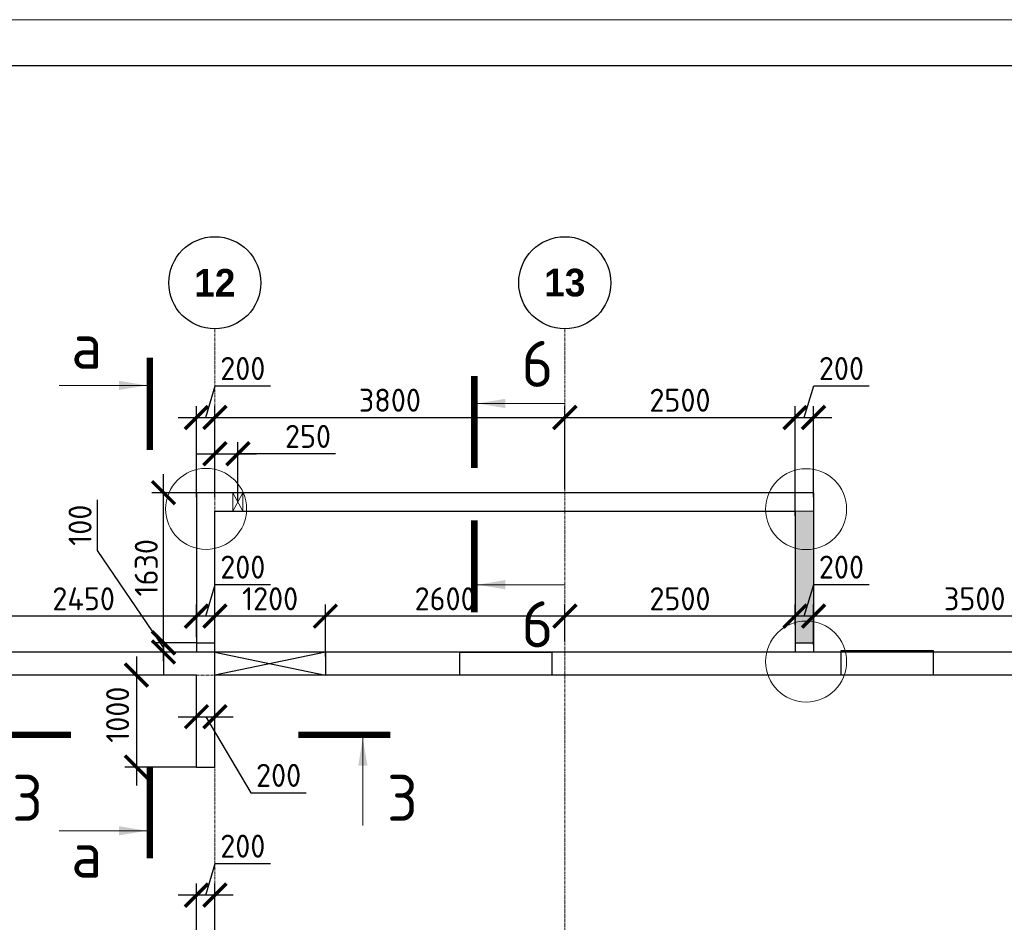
# Model space of a CAD drawing. Header units: millimetres. Extents: x 349531 to 1063351, y -131924 to 96186.
# Tile 54 of 230: x 476791 to 487483, y -27576 to -17777. Entities that reach past the tile are written whole.
import ezdxf

# ---------------------------------------------------------------- set-up
doc = ezdxf.new("R2010")
doc.units = ezdxf.units.MM
doc.linetypes.add('______5', pattern=[1100, 800, -100, 100, -100])
doc.linetypes.add('осевая', pattern=[50.8, 31.75, -6.35, 6.35, -6.35])
for name, color, linetype, lineweight in [('Конструкции 0.5', 5, 'Continuous', 50), ('Надписи', 200, 'Continuous', 18), ('Оси', 40, '______5', 18), ('размер', 1, 'Continuous', 25), ('РАЗМЕРЫ', 1, 'Continuous', 9), ('СТЕНЫ', 3, 'Continuous', 30), ('ТОНКИЕ', 7, 'Continuous', 9), ('Узлы', 7, 'Continuous', 0)]:
    doc.layers.add(name, color=color, linetype=linetype, lineweight=lineweight)
doc.layers.add('ТОЛСТЫЕ_ОСНОВНЫЕ', color=6, linetype='Continuous')
doc.layers.add('ФВ-2', color=7, linetype='Continuous')
doc.styles.add('Century Gothic', font='GOTHIC.TTF')
doc.styles.add('GOST-2.304_Type-B', font='GOST_Common.ttf')
doc.dimstyles.new('СПДС', dxfattribs={"dimscale": 100, "dimtxt": 2.5, "dimasz": 2.5, "dimexe": 1.25, "dimexo": 0, "dimtad": 1, "dimdec": 0, "dimtxsty": 'GOST-2.304_Type-B', "dimblk": 'ARCHTICK', "dimcen": 2.5, "dimdle": 2, "dimadec": 0, "dimazin": 2, "dimtfac": 0.75, "dimtdec": 0, "dimtmove": 1, "dimatfit": 3, "dimfxl": 1, "dimtolj": 1, "dimarcsym": 1})

# ---------------------------------------------------------------- blocks, each defined once
blk = doc.blocks.new('NSY101')
at = {"color": 0, "linetype": 'ByBlock', "lineweight": -2}
blk.add_circle((0, 0), 50, dxfattribs=at)
blk = doc.blocks.new('СЛОЖНЫЙ_ОБЪЕКТ_19')
at = {"layer": 'Оси', "color": 16, "linetype": 'Continuous', "lineweight": 25, "transparency": 33554687, "xscale": 9.999999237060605, "yscale": 9.999999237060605, "zscale": 9.999999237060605}
blk.add_blockref('NSY101', (41513, -989), dxfattribs=at)
at = {"layer": 'Оси', "color": 16, "linetype": 'Continuous', "lineweight": 25, "transparency": 33554687, "insert": (41513, -989), "char_height": 300, "width": 620, "attachment_point": 5, "style": 'Century Gothic'}
blk.add_mtext('\\A1;{\\fCentury Gothic|i0|b1;\\H300.000000;\\W1.000000;\\C16;12}\\P', dxfattribs=at)
blk = doc.blocks.new('СЛОЖНЫЙ_ОБЪЕКТ_20')
at = {"layer": 'Оси', "color": 16, "linetype": 'Continuous', "lineweight": 25, "transparency": 33554687, "xscale": 9.999999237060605, "yscale": 9.999999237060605, "zscale": 9.999999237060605}
blk.add_blockref('NSY101', (45313, -989), dxfattribs=at)
at = {"layer": 'Оси', "color": 16, "linetype": 'Continuous', "lineweight": 25, "transparency": 33554687, "insert": (45313, -989), "char_height": 300, "width": 620, "attachment_point": 5, "style": 'Century Gothic'}
blk.add_mtext('\\A1;{\\fCentury Gothic|i0|b1;\\H300.000000;\\W1.000000;\\C16;13}\\P', dxfattribs=at)
blk = doc.blocks.new('оси2')
at = {"layer": 'Оси', "color": 16, "linetype": 'осевая', "lineweight": 0, "transparency": 33554687}
for p, q in [((1020445.5, 5465.4), (1020445.5, -20739.3)), ((1024245.5, 5465.4), (1024245.5, -20739.3)), ((979200, 1707.1), (1032582.1, 1707.1))]:
    blk.add_line(p, q, dxfattribs=at)
at = {"layer": 'Оси', "color": 16, "linetype": 'Continuous', "lineweight": 25, "transparency": 33554687}
for name in ['СЛОЖНЫЙ_ОБЪЕКТ_19', 'СЛОЖНЫЙ_ОБЪЕКТ_20']:
    blk.add_blockref(name, (978932, 6954.9), dxfattribs=at)
blk = doc.blocks.new('_ArchTick')
at = {"color": 0, "linetype": 'ByBlock', "const_width": 0.15}
blk.add_lwpolyline([(-0.5, -0.5), (0.5, 0.5)], dxfattribs=at)
blk = doc.blocks.new('*D926')
at = {"layer": 'DEFPOINTS', "color": 0, "transparency": 16777216}
for p in [(478711, -27281), (478711, -27892), (478911, -27892)]:
    blk.add_point(p, dxfattribs=at)
at = {"layer": 'РАЗМЕРЫ', "color": 0, "lineweight": -2, "transparency": 16777216}
for p, q in [((478811, -27281), (478914, -26937)), ((478914, -26937), (479514, -26937)), ((478711, -27892), (478711, -27156)), ((478911, -27892), (478911, -27156)), ((479111, -27281), (478511, -27281))]:
    blk.add_line(p, q, dxfattribs=at)
at = {"layer": 'РАЗМЕРЫ', "color": 0, "lineweight": -2, "transparency": 16777216, "xscale": 250, "yscale": 250, "zscale": 250, "rotation": 180}
blk.add_blockref('_ArchTick', (478711, -27281), dxfattribs=at)
at = {"layer": 'РАЗМЕРЫ', "color": 0, "lineweight": -2, "transparency": 16777216, "xscale": 250, "yscale": 250, "zscale": 250}
blk.add_blockref('_ArchTick', (478911, -27281), dxfattribs=at)
at = {"layer": 'РАЗМЕРЫ', "color": 0, "transparency": 16777216, "insert": (479214, -26749), "char_height": 250, "attachment_point": 5, "style": 'GOST-2.304_Type-B'}
blk.add_mtext('\\A1;200', dxfattribs=at)
blk = doc.blocks.new('*D973')
at = {"layer": 'DEFPOINTS', "color": 0, "transparency": 16777216}
for p in [(485411, -24252), (485411, -24565, -560), (488911, -24565)]:
    blk.add_point(p, dxfattribs=at)
at = {"layer": 'РАЗМЕРЫ', "color": 0, "lineweight": -2, "transparency": 16777216}
for p, q in [((485411, -24565), (485411, -24127)), ((488911, -24565), (488911, -24127)), ((489111, -24252), (485211, -24252))]:
    blk.add_line(p, q, dxfattribs=at)
at = {"layer": 'РАЗМЕРЫ', "color": 0, "lineweight": -2, "transparency": 16777216, "xscale": 250, "yscale": 250, "zscale": 250, "rotation": 180}
blk.add_blockref('_ArchTick', (485411, -24252), dxfattribs=at)
at = {"layer": 'РАЗМЕРЫ', "color": 0, "lineweight": -2, "transparency": 16777216, "xscale": 250, "yscale": 250, "zscale": 250}
blk.add_blockref('_ArchTick', (488911, -24252), dxfattribs=at)
at = {"layer": 'РАЗМЕРЫ', "color": 0, "transparency": 16777216, "insert": (487161, -24064), "char_height": 250, "attachment_point": 5, "style": 'GOST-2.304_Type-B'}
blk.add_mtext('\\A1;3500', dxfattribs=at)
blk = doc.blocks.new('*D974')
at = {"layer": 'DEFPOINTS', "color": 0, "transparency": 16777216}
for p in [(485211, -24252), (485211, -24346, -560), (485411, -24346)]:
    blk.add_point(p, dxfattribs=at)
at = {"layer": 'РАЗМЕРЫ', "color": 0, "lineweight": -2, "transparency": 16777216}
for p, q in [((485311, -24252), (485414, -23908)), ((485414, -23908), (486014, -23908)), ((485211, -24346), (485211, -24127)), ((485411, -24346), (485411, -24127)), ((485611, -24252), (485011, -24252))]:
    blk.add_line(p, q, dxfattribs=at)
at = {"layer": 'РАЗМЕРЫ', "color": 0, "lineweight": -2, "transparency": 16777216, "xscale": 250, "yscale": 250, "zscale": 250, "rotation": 180}
blk.add_blockref('_ArchTick', (485211, -24252), dxfattribs=at)
at = {"layer": 'РАЗМЕРЫ', "color": 0, "lineweight": -2, "transparency": 16777216, "xscale": 250, "yscale": 250, "zscale": 250}
blk.add_blockref('_ArchTick', (485411, -24252), dxfattribs=at)
at = {"layer": 'РАЗМЕРЫ', "color": 0, "transparency": 16777216, "insert": (485714, -23720), "char_height": 250, "attachment_point": 5, "style": 'GOST-2.304_Type-B'}
blk.add_mtext('\\A1;200', dxfattribs=at)
blk = doc.blocks.new('*D975')
at = {"layer": 'DEFPOINTS', "color": 0, "transparency": 16777216}
for p in [(482711, -24252), (482711, -24346), (485211, -24346)]:
    blk.add_point(p, dxfattribs=at)
at = {"layer": 'РАЗМЕРЫ', "color": 0, "lineweight": -2, "transparency": 16777216}
for p, q in [((482711, -24346), (482711, -24127)), ((485211, -24346), (485211, -24127)), ((485411, -24252), (482511, -24252))]:
    blk.add_line(p, q, dxfattribs=at)
at = {"layer": 'РАЗМЕРЫ', "color": 0, "lineweight": -2, "transparency": 16777216, "xscale": 250, "yscale": 250, "zscale": 250, "rotation": 180}
blk.add_blockref('_ArchTick', (482711, -24252), dxfattribs=at)
at = {"layer": 'РАЗМЕРЫ', "color": 0, "lineweight": -2, "transparency": 16777216, "xscale": 250, "yscale": 250, "zscale": 250}
blk.add_blockref('_ArchTick', (485211, -24252), dxfattribs=at)
at = {"layer": 'РАЗМЕРЫ', "color": 0, "transparency": 16777216, "insert": (483961, -24064), "char_height": 250, "attachment_point": 5, "style": 'GOST-2.304_Type-B'}
blk.add_mtext('\\A1;2500', dxfattribs=at)
blk = doc.blocks.new('*D976')
at = {"layer": 'DEFPOINTS', "color": 0, "transparency": 16777216}
for p in [(480111, -24252), (482711, -24526), (480111, -24692, -200)]:
    blk.add_point(p, dxfattribs=at)
at = {"layer": 'РАЗМЕРЫ', "color": 0, "lineweight": -2, "transparency": 16777216}
for p, q in [((480111, -24692), (480111, -24127)), ((482711, -24526), (482711, -24127)), ((482911, -24252), (479911, -24252))]:
    blk.add_line(p, q, dxfattribs=at)
at = {"layer": 'РАЗМЕРЫ', "color": 0, "lineweight": -2, "transparency": 16777216, "xscale": 250, "yscale": 250, "zscale": 250, "rotation": 180}
blk.add_blockref('_ArchTick', (480111, -24252), dxfattribs=at)
at = {"layer": 'РАЗМЕРЫ', "color": 0, "lineweight": -2, "transparency": 16777216, "xscale": 250, "yscale": 250, "zscale": 250}
blk.add_blockref('_ArchTick', (482711, -24252), dxfattribs=at)
at = {"layer": 'РАЗМЕРЫ', "color": 0, "transparency": 16777216, "insert": (481411, -24064), "char_height": 250, "attachment_point": 5, "style": 'GOST-2.304_Type-B'}
blk.add_mtext('\\A1;2600', dxfattribs=at)
blk = doc.blocks.new('*D977')
at = {"layer": 'DEFPOINTS', "color": 0, "transparency": 16777216}
for p in [(478711, -24252), (478711, -24252), (478911, -24424)]:
    blk.add_point(p, dxfattribs=at)
at = {"layer": 'РАЗМЕРЫ', "color": 0, "lineweight": -2, "transparency": 16777216}
for p, q in [((478811, -24252), (478914, -23908)), ((478914, -23908), (479514, -23908)), ((478711, -24252), (478711, -24127)), ((478911, -24424), (478911, -24127)), ((479111, -24252), (478511, -24252))]:
    blk.add_line(p, q, dxfattribs=at)
at = {"layer": 'РАЗМЕРЫ', "color": 0, "lineweight": -2, "transparency": 16777216, "xscale": 250, "yscale": 250, "zscale": 250, "rotation": 180}
blk.add_blockref('_ArchTick', (478711, -24252), dxfattribs=at)
at = {"layer": 'РАЗМЕРЫ', "color": 0, "lineweight": -2, "transparency": 16777216, "xscale": 250, "yscale": 250, "zscale": 250}
blk.add_blockref('_ArchTick', (478911, -24252), dxfattribs=at)
at = {"layer": 'РАЗМЕРЫ', "color": 0, "transparency": 16777216, "insert": (479214, -23720), "char_height": 250, "attachment_point": 5, "style": 'GOST-2.304_Type-B'}
blk.add_mtext('\\A1;200', dxfattribs=at)
blk = doc.blocks.new('*D978')
at = {"layer": 'DEFPOINTS', "color": 0, "transparency": 16777216}
for p in [(476261, -24252), (478711, -24481, -560), (476261, -24692)]:
    blk.add_point(p, dxfattribs=at)
at = {"layer": 'РАЗМЕРЫ', "color": 0, "lineweight": -2, "transparency": 16777216}
for p, q in [((476261, -24692), (476261, -24127)), ((478711, -24481), (478711, -24127)), ((478911, -24252), (476061, -24252))]:
    blk.add_line(p, q, dxfattribs=at)
at = {"layer": 'РАЗМЕРЫ', "color": 0, "lineweight": -2, "transparency": 16777216, "xscale": 250, "yscale": 250, "zscale": 250, "rotation": 180}
blk.add_blockref('_ArchTick', (476261, -24252), dxfattribs=at)
at = {"layer": 'РАЗМЕРЫ', "color": 0, "lineweight": -2, "transparency": 16777216, "xscale": 250, "yscale": 250, "zscale": 250}
blk.add_blockref('_ArchTick', (478711, -24252), dxfattribs=at)
at = {"layer": 'РАЗМЕРЫ', "color": 0, "transparency": 16777216, "insert": (477486, -24064), "char_height": 250, "attachment_point": 5, "style": 'GOST-2.304_Type-B'}
blk.add_mtext('\\A1;2450', dxfattribs=at)
blk = doc.blocks.new('*D1005')
at = {"layer": 'DEFPOINTS', "color": 0, "transparency": 16777216}
for p in [(478911, -25344), (478711, -25892, -200), (478911, -25892, -200)]:
    blk.add_point(p, dxfattribs=at)
at = {"layer": 'РАЗМЕРЫ', "color": 0, "lineweight": -2, "transparency": 16777216}
for p, q in [((478711, -25892), (478711, -25219)), ((478911, -25892), (478911, -25219)), ((478511, -25344), (479111, -25344)), ((478811, -25344), (479303, -26169)), ((479303, -26169), (479903, -26169))]:
    blk.add_line(p, q, dxfattribs=at)
at = {"layer": 'РАЗМЕРЫ', "color": 0, "lineweight": -2, "transparency": 16777216, "xscale": 250, "yscale": 250, "zscale": 250, "rotation": 180}
blk.add_blockref('_ArchTick', (478711, -25344), dxfattribs=at)
at = {"layer": 'РАЗМЕРЫ', "color": 0, "lineweight": -2, "transparency": 16777216, "xscale": 250, "yscale": 250, "zscale": 250}
blk.add_blockref('_ArchTick', (478911, -25344), dxfattribs=at)
at = {"layer": 'РАЗМЕРЫ', "color": 0, "transparency": 16777216, "insert": (479603, -25981), "char_height": 250, "attachment_point": 5, "style": 'GOST-2.304_Type-B'}
blk.add_mtext('\\A1;200', dxfattribs=at)
blk = doc.blocks.new('*D1032')
at = {"layer": 'DEFPOINTS', "color": 0, "transparency": 16777216}
for p in [(478711, -24542, -200), (478353, -24642), (478711, -24642, -200)]:
    blk.add_point(p, dxfattribs=at)
at = {"layer": 'РАЗМЕРЫ', "color": 0, "lineweight": -2, "transparency": 16777216}
for p, q in [((477635, -23540), (477635, -22990)), ((478353, -24592), (477635, -23540)), ((478353, -24542), (478353, -24292)), ((478711, -24542), (478228, -24542)), ((478353, -24542), (478353, -24642)), ((478353, -24542), (478353, -24642)), ((478711, -24642), (478228, -24642)), ((478353, -24642), (478353, -24892))]:
    blk.add_line(p, q, dxfattribs=at)
at = {"layer": 'РАЗМЕРЫ', "color": 0, "lineweight": -2, "transparency": 16777216, "xscale": 250, "yscale": 250, "zscale": 250}
for p, rotation in [((478353, -24542), 270), ((478353, -24642), 90)]:
    blk.add_blockref('_ArchTick', p, dxfattribs=dict(at, rotation=rotation))
at = {"layer": 'РАЗМЕРЫ', "color": 0, "transparency": 16777216, "insert": (477447, -23265), "char_height": 250, "attachment_point": 5, "rotation": 90, "style": 'GOST-2.304_Type-B'}
blk.add_mtext('\\A1;100', dxfattribs=at)
blk = doc.blocks.new('*D1033')
at = {"layer": 'DEFPOINTS', "color": 0, "transparency": 16777216}
for p in [(478353, -22912), (478711, -22912, -200), (478711, -24542, -200)]:
    blk.add_point(p, dxfattribs=at)
at = {"layer": 'РАЗМЕРЫ', "color": 0, "lineweight": -2, "transparency": 16777216}
for p, q in [((478353, -24742), (478353, -22712)), ((478711, -22912), (478228, -22912)), ((478711, -24542), (478228, -24542))]:
    blk.add_line(p, q, dxfattribs=at)
at = {"layer": 'РАЗМЕРЫ', "color": 0, "lineweight": -2, "transparency": 16777216, "xscale": 250, "yscale": 250, "zscale": 250}
for p, rotation in [((478353, -22912), 90), ((478353, -24542), 270)]:
    blk.add_blockref('_ArchTick', p, dxfattribs=dict(at, rotation=rotation))
at = {"layer": 'РАЗМЕРЫ', "color": 0, "transparency": 16777216, "insert": (478166, -23727), "char_height": 250, "attachment_point": 5, "rotation": 90, "style": 'GOST-2.304_Type-B'}
blk.add_mtext('\\A1;1630', dxfattribs=at)
blk = doc.blocks.new('*D1034')
at = {"layer": 'DEFPOINTS', "color": 0, "transparency": 16777216}
for p in [(478911, -22096), (478711, -22962), (478911, -22962)]:
    blk.add_point(p, dxfattribs=at)
at = {"layer": 'РАЗМЕРЫ', "color": 0, "lineweight": -2, "transparency": 16777216}
for p, q in [((478811, -22096), (478914, -21752)), ((478914, -21752), (479514, -21752)), ((478711, -22962), (478711, -21971)), ((478911, -22962), (478911, -21971)), ((478511, -22096), (479111, -22096))]:
    blk.add_line(p, q, dxfattribs=at)
at = {"layer": 'РАЗМЕРЫ', "color": 0, "lineweight": -2, "transparency": 16777216, "xscale": 250, "yscale": 250, "zscale": 250, "rotation": 180}
blk.add_blockref('_ArchTick', (478711, -22096), dxfattribs=at)
at = {"layer": 'РАЗМЕРЫ', "color": 0, "lineweight": -2, "transparency": 16777216, "xscale": 250, "yscale": 250, "zscale": 250}
blk.add_blockref('_ArchTick', (478911, -22096), dxfattribs=at)
at = {"layer": 'РАЗМЕРЫ', "color": 0, "transparency": 16777216, "insert": (479214, -21564), "char_height": 250, "attachment_point": 5, "style": 'GOST-2.304_Type-B'}
blk.add_mtext('\\A1;200', dxfattribs=at)
blk = doc.blocks.new('*D1035')
at = {"layer": 'DEFPOINTS', "color": 0, "transparency": 16777216}
for p in [(482711, -22096), (478911, -22873), (482711, -22873)]:
    blk.add_point(p, dxfattribs=at)
at = {"layer": 'РАЗМЕРЫ', "color": 0, "lineweight": -2, "transparency": 16777216}
for p, q in [((478911, -22873), (478911, -21971)), ((482711, -22873), (482711, -21971)), ((478711, -22096), (482911, -22096))]:
    blk.add_line(p, q, dxfattribs=at)
at = {"layer": 'РАЗМЕРЫ', "color": 0, "lineweight": -2, "transparency": 16777216, "xscale": 250, "yscale": 250, "zscale": 250, "rotation": 180}
blk.add_blockref('_ArchTick', (478911, -22096), dxfattribs=at)
at = {"layer": 'РАЗМЕРЫ', "color": 0, "lineweight": -2, "transparency": 16777216, "xscale": 250, "yscale": 250, "zscale": 250}
blk.add_blockref('_ArchTick', (482711, -22096), dxfattribs=at)
at = {"layer": 'РАЗМЕРЫ', "color": 0, "transparency": 16777216, "insert": (480811, -21908), "char_height": 250, "attachment_point": 5, "style": 'GOST-2.304_Type-B'}
blk.add_mtext('\\A1;3800', dxfattribs=at)
blk = doc.blocks.new('*D1036')
at = {"layer": 'DEFPOINTS', "color": 0, "transparency": 16777216}
for p in [(485211, -22096), (482711, -22873), (485211, -23162, -560)]:
    blk.add_point(p, dxfattribs=at)
at = {"layer": 'РАЗМЕРЫ', "color": 0, "lineweight": -2, "transparency": 16777216}
for p, q in [((482711, -22873), (482711, -21971)), ((485211, -23162), (485211, -21971)), ((482511, -22096), (485411, -22096))]:
    blk.add_line(p, q, dxfattribs=at)
at = {"layer": 'РАЗМЕРЫ', "color": 0, "lineweight": -2, "transparency": 16777216, "xscale": 250, "yscale": 250, "zscale": 250, "rotation": 180}
blk.add_blockref('_ArchTick', (482711, -22096), dxfattribs=at)
at = {"layer": 'РАЗМЕРЫ', "color": 0, "lineweight": -2, "transparency": 16777216, "xscale": 250, "yscale": 250, "zscale": 250}
blk.add_blockref('_ArchTick', (485211, -22096), dxfattribs=at)
at = {"layer": 'РАЗМЕРЫ', "color": 0, "transparency": 16777216, "insert": (483961, -21908), "char_height": 250, "attachment_point": 5, "style": 'GOST-2.304_Type-B'}
blk.add_mtext('\\A1;2500', dxfattribs=at)
blk = doc.blocks.new('*D1037')
at = {"layer": 'DEFPOINTS', "color": 0, "transparency": 16777216}
for p in [(485411, -22096), (485211, -22820), (485411, -22962, -560)]:
    blk.add_point(p, dxfattribs=at)
at = {"layer": 'РАЗМЕРЫ', "color": 0, "lineweight": -2, "transparency": 16777216}
for p, q in [((485311, -22096), (485414, -21752)), ((485414, -21752), (486014, -21752)), ((485211, -22820), (485211, -21971)), ((485411, -22962), (485411, -21971)), ((485011, -22096), (485611, -22096))]:
    blk.add_line(p, q, dxfattribs=at)
at = {"layer": 'РАЗМЕРЫ', "color": 0, "lineweight": -2, "transparency": 16777216, "xscale": 250, "yscale": 250, "zscale": 250, "rotation": 180}
blk.add_blockref('_ArchTick', (485211, -22096), dxfattribs=at)
at = {"layer": 'РАЗМЕРЫ', "color": 0, "lineweight": -2, "transparency": 16777216, "xscale": 250, "yscale": 250, "zscale": 250}
blk.add_blockref('_ArchTick', (485411, -22096), dxfattribs=at)
at = {"layer": 'РАЗМЕРЫ', "color": 0, "transparency": 16777216, "insert": (485714, -21564), "char_height": 250, "attachment_point": 5, "style": 'GOST-2.304_Type-B'}
blk.add_mtext('\\A1;200', dxfattribs=at)
blk = doc.blocks.new('*D1092')
at = {"layer": 'DEFPOINTS', "color": 0, "transparency": 16777216}
for p in [(478487, -24892), (478059, -25892), (478711, -25892)]:
    blk.add_point(p, dxfattribs=at)
at = {"layer": 'размер', "color": 0, "lineweight": -2, "transparency": 16777216}
for p, q in [((478059, -24692), (478059, -26092)), ((478487, -24892), (477934, -24892)), ((478711, -25892), (477934, -25892))]:
    blk.add_line(p, q, dxfattribs=at)
at = {"layer": 'размер', "color": 0, "lineweight": -2, "transparency": 16777216, "xscale": 250, "yscale": 250, "zscale": 250}
for p, rotation in [((478059, -24892), 90), ((478059, -25892), 270)]:
    blk.add_blockref('_ArchTick', p, dxfattribs=dict(at, rotation=rotation))
at = {"layer": 'размер', "color": 0, "transparency": 16777216, "insert": (477855, -25322), "char_height": 250, "attachment_point": 5, "rotation": 90, "style": 'GOST-2.304_Type-B'}
blk.add_mtext('\\A1;1000', dxfattribs=at)
blk = doc.blocks.new('*U1378')
at = {"layer": 'ТОЛСТЫЕ_ОСНОВНЫЕ', "color": 6}
blk.add_lwpolyline([(20, 5), (836, 5), (836, 589), (20, 589)], close=True, dxfattribs=at)
at = {"layer": 'ТОНКИЕ'}
blk.add_lwpolyline([(0, 0), (841, 0), (841, 594), (0, 594)], close=True, dxfattribs=at)
blk = doc.blocks.new('стены техподполья')
at = {"layer": 'СТЕНЫ', "linetype": 'Continuous', "transparency": 33554687}
for p, q in [((493536, 1336), (493536, 1336)), ((493536, 1336), (493536, -394)), ((500236, 1336), (493536, 1336)), ((500236, 1336), (500236, -394)), ((500236, 1336), (500236, 1336)), ((493736, 1136), (493736, 1136)), ((493736, 1136), (500036, 1136)), ((493736, -1644), (493736, 1136)), ((500036, 1136), (500036, 1136)), ((500036, 1136), (500036, -394)), ((493536, -294), (493536, -294)), ((493536, -294), (493736, -294)), ((493736, -294), (493736, -294)), ((500036, -294), (500036, -294)), ((500036, -294), (500236, -294)), ((500236, -294), (500236, -294)), ((503986, -394), (456436, -394)), ((493536, -394), (493536, -394)), ((493736, -394), (493736, -394)), ((494736, -394), (494736, -394)), ((494936, -394), (494936, -644)), ((500036, -394), (500036, -394)), ((500236, -394), (500236, -394)), ((493536, -644), (488436, -644)), ((493536, -1644), (493536, -644)), ((493536, -644), (493536, -644)), ((503736, -644), (493736, -644)), ((493736, -644), (493736, -644)), ((494736, -644), (494736, -644)), ((493536, -1644), (493536, -1644)), ((493536, -1644), (493736, -1644)), ((493736, -1644), (493736, -1644))]:
    blk.add_line(p, q, dxfattribs=at)
blk = doc.blocks.new('*D754')
at = {"layer": 'DEFPOINTS', "color": 0, "transparency": 16777216}
for p in [(478911, -24252), (478911, -24527), (480111, -24692, 160)]:
    blk.add_point(p, dxfattribs=at)
at = {"layer": 'РАЗМЕРЫ', "color": 0, "lineweight": -2, "transparency": 16777216}
for p, q in [((478911, -24527), (478911, -24127)), ((480111, -24692), (480111, -24127)), ((480311, -24252), (478711, -24252))]:
    blk.add_line(p, q, dxfattribs=at)
at = {"layer": 'РАЗМЕРЫ', "color": 0, "lineweight": -2, "transparency": 16777216, "xscale": 250, "yscale": 250, "zscale": 250, "rotation": 180}
blk.add_blockref('_ArchTick', (478911, -24252), dxfattribs=at)
at = {"layer": 'РАЗМЕРЫ', "color": 0, "lineweight": -2, "transparency": 16777216, "xscale": 250, "yscale": 250, "zscale": 250}
blk.add_blockref('_ArchTick', (480111, -24252), dxfattribs=at)
at = {"layer": 'РАЗМЕРЫ', "color": 0, "transparency": 16777216, "insert": (479511, -24064), "char_height": 250, "attachment_point": 5, "style": 'GOST-2.304_Type-B'}
blk.add_mtext('\\A1;1200', dxfattribs=at)
blk = doc.blocks.new('*D1576')
at = {"layer": 'DEFPOINTS', "color": 0, "transparency": 16777216}
for p in [(479161, -22489), (478911, -22873, 360), (479161, -23012, -160)]:
    blk.add_point(p, dxfattribs=at)
at = {"layer": 'РАЗМЕРЫ', "color": 0, "lineweight": -2, "transparency": 16777216}
for p, q in [((478911, -22873), (478911, -22364)), ((479161, -23012), (479161, -22364)), ((478711, -22489), (479361, -22489)), ((480222, -22489), (479161, -22489))]:
    blk.add_line(p, q, dxfattribs=at)
at = {"layer": 'РАЗМЕРЫ', "color": 0, "lineweight": -2, "transparency": 16777216, "xscale": 250, "yscale": 250, "zscale": 250, "rotation": 180}
blk.add_blockref('_ArchTick', (478911, -22489), dxfattribs=at)
at = {"layer": 'РАЗМЕРЫ', "color": 0, "lineweight": -2, "transparency": 16777216, "xscale": 250, "yscale": 250, "zscale": 250}
blk.add_blockref('_ArchTick', (479161, -22489), dxfattribs=at)
at = {"layer": 'РАЗМЕРЫ', "color": 0, "transparency": 16777216, "insert": (479922, -22301), "char_height": 250, "attachment_point": 5, "style": 'GOST-2.304_Type-B'}
blk.add_mtext('\\A1;250', dxfattribs=at)

msp = doc.modelspace()

# ---------------------------------------------------------------- hatches: boundary and pattern name
at = {"layer": 'ФВ-2', "true_color": 0x006272}
h = msp.add_hatch(dxfattribs=at)
h.set_pattern_fill('ANGLE', color=146)
h.set_pattern_definition([(0, (-2038.312, 1805.48), (0, 6.985), [5.08, -1.905]), (90, (-2038.312, 1805.48), (-6.985, 4e-16), [5.08, -1.905])])
h.paths.add_polyline_path([(485210.8, -23112), (485410.8, -23112), (485410.8, -24542), (485210.8, -24542)])

# ---------------------------------------------------------------- linework, layer by layer
at = {"layer": 'Надписи', "color": 0}
for centre in [(478815.3, -23088.3, 160), (485330.7, -23091, 160), (485330.7, -24745.2, 320)]:
    msp.add_circle(centre, 439.5, dxfattribs=at)
at = {"layer": 'размер'}
for points in [[(480110.8, -24642), (478910.8, -24892)], [(478911, -24642), (480110.8, -24892)]]:
    msp.add_lwpolyline(points, dxfattribs=at)
for points in [[(481570.8, -24642), (482570.8, -24642), (482570.8, -24892), (481570.8, -24892)], [(485710.8, -24626.6), (486710.6, -24626.6), (486710.6, -24892), (485710.8, -24892)]]:
    msp.add_lwpolyline(points, close=True, dxfattribs=at)
at = {"layer": 'РАЗМЕРЫ', "color": 1, "elevation": -160}
msp.add_lwpolyline([(479160.8, -22912), (479215.8, -22912), (479215.8, -23112), (479105.8, -23112), (479105.8, -22912), (479215.8, -22912), (479105.8, -23112), (479105.8, -22914.8), (479215.8, -23112)], dxfattribs=at)
at = {"layer": 'РАЗМЕРЫ', "color": 1, "elevation": 160}
msp.add_lwpolyline([(485210.8, -23112), (485410.8, -23112), (485410.8, -24542), (485210.8, -24542)], close=True, dxfattribs=at)
at = {"layer": 'Узлы', "color": 1, "linetype": 'Continuous', "lineweight": 0}
for p, q in [((478169, -21747.1, -720), (477219, -21747.1, -720)), ((481763.3, -21943.5, -200), (482713.3, -21943.5, -200)), ((481763.3, -23911.1, -200), (482713.3, -23911.1, -200)), ((480517.4, -25575.1, 360), (480517.4, -26525.1, 360)), ((478169, -26582.3, -720), (477219, -26582.3, -720))]:
    msp.add_line(p, q, dxfattribs=at)
at = {"layer": 'Узлы', "color": 1, "linetype": 'Continuous', "lineweight": 0, "const_width": 70}
for points, elevation in [([(478204, -21447.1), (478204, -22447.1)], -720), ([(481728.3, -21643.5), (481728.3, -22643.5)], -200), ([(481728.3, -24211.1), (481728.3, -23211.1)], -200), ([(476348.7, -25540.1), (477348.7, -25540.1)], 360), ([(480817.4, -25540.1), (479817.4, -25540.1)], 360), ([(478204, -26882.3), (478204, -25882.3)], -720)]:
    msp.add_lwpolyline(points, dxfattribs=dict(at, elevation=elevation))
at = {"layer": 'Узлы', "color": 1, "linetype": 'Continuous', "lineweight": 0}
for points in [[(478169, -21747.1, -720), (477868.6, -21797.4, -720), (477868.6, -21696.9, -720)], [(481763.3, -21943.5, -200), (482063.7, -21993.8, -200), (482063.7, -21893.2, -200)], [(481763.3, -23911.1, -200), (482063.7, -23961.4, -200), (482063.7, -23860.8, -200)], [(480517.4, -25575.1, 360), (480467.2, -25875.6, 360), (480567.7, -25875.6, 360)], [(478169, -26582.3, -720), (477868.6, -26632.6, -720), (477868.6, -26532, -720)]]:
    msp.add_solid(points, dxfattribs=at)

# ---------------------------------------------------------------- block references
at = {"xscale": 100, "yscale": 100, "zscale": 100}
msp.add_blockref('*U1378', (433982.1, -77177.1, 3100), dxfattribs=at)
at = {"layer": 'Конструкции 0.5'}
msp.add_blockref('стены техподполья', (-14825, -24248.4, 160), dxfattribs=at)
at = {"layer": 'РАЗМЕРЫ'}
msp.add_blockref('оси2', (-541534.6, -26599.1, -200), dxfattribs=at)

# ---------------------------------------------------------------- texts
at = {"layer": 'Узлы', "color": 1, "linetype": 'Continuous', "lineweight": 0, "char_height": 500, "attachment_point": 5, "style": 'GOST-2.304_Type-B'}
for s, insert in [('а', (477519, -21317.1, -720)), ('6', (482413.3, -21513.5, -200)), ('6', (482413.3, -24341.1, -200)), ('3', (476876.5, -26225.1, 360)), ('3', (480947.4, -26225.1, 360)), ('а', (477519, -26840.9, -720))]:
    msp.add_mtext_dynamic_manual_height_columns(s, width=723.88, gutter_width=25, heights=[0], dxfattribs=dict(at, insert=insert))

# ---------------------------------------------------------------- dimensions: what is measured, and where the dimension line sits
at = {"layer": 'размер'}
dim = msp.add_linear_dim(base=(478058.9, -25892, 160), p1=(478486.8, -24892, 160), p2=(478711, -25892, 160), angle=90, dimstyle='СПДС', dxfattribs=at)
dim.commit()
dim.dimension.update_dxf_attribs({"geometry": '*D1092', "text_midpoint": (478042.7, -25322.3, 160), "dimtype": 160})
at = {"layer": 'РАЗМЕРЫ'}
for base, p1, p2, picture, middle in [((478910.8, -22095.6, 360), (478711, -22962, 360), (478910.8, -22962, 360), '*D1034', (478976.5, -21564.4, 360)), ((485411, -22095.6, 360), (485211, -22819.6, 360), (485411, -22962, -200), '*D1037', (485476.6, -21564.4, 360)), ((482710.8, -22095.6, 360), (478910.8, -22872.6, 360), (482710.8, -22872.6, 360), '*D1035', (480810.8, -21908.1, 360)), ((485211, -22095.6, 360), (482710.8, -22872.6, 360), (485211, -23162, -200), '*D1036', (483960.9, -21908.1, 360)), ((478711, -24251.6, 360), (478911, -24424.1, 360), (478711, -24251.6, 360), '*D977', (478976.6, -23720.4, 360)), ((485211, -24251.6, 360), (485411, -24345.6, 360), (485211, -24345.6, -200), '*D974', (485476.6, -23720.4, 360)), ((476261, -24251.6, 360), (478711, -24481.1, -200), (476261, -24692, 360), '*D978', (477486, -24064.1, 360)), ((478911, -24251.6), (480110.8, -24692, 160), (478911, -24526.5), '*D754', (479510.9, -24064.1)), ((480110.8, -24251.6, 360), (482710.8, -24526.1, 360), (480110.8, -24692, 160), '*D976', (481410.8, -24064.1, 360)), ((482710.8, -24251.6, 360), (485211, -24345.6, 360), (482710.8, -24345.6, 360), '*D975', (483960.9, -24064.1, 360)), ((485411, -24251.6, 360), (488910.8, -24564.6, 360), (485411, -24564.6, -200), '*D973', (487160.9, -24064.1, 360))]:
    dim = msp.add_linear_dim(base=base, p1=p1, p2=p2, dimstyle='СПДС', dxfattribs=at)
    dim.commit()
    dim.dimension.update_dxf_attribs({"geometry": picture, "text_midpoint": middle})
at = {"layer": 'РАЗМЕРЫ', "color": 1}
dim = msp.add_linear_dim(base=(479160.8, -22488.6), p1=(478910.8, -22872.6, 360), p2=(479160.8, -23012, -160), dimstyle='СПДС', dxfattribs=at)
dim.commit()
dim.dimension.update_dxf_attribs({"geometry": '*D1576', "text_midpoint": (479922.3, -22549), "dimtype": 160})
at = {"layer": 'РАЗМЕРЫ'}
dim = msp.add_linear_dim(base=(478353, -22912, 360), p1=(478711, -24542, 160), p2=(478711, -22912, 160), angle=90, dimstyle='СПДС', dxfattribs=at)
dim.commit()
dim.dimension.update_dxf_attribs({"geometry": '*D1033', "text_midpoint": (478165.5, -23727, 360)})
dim = msp.add_linear_dim(base=(478353, -24642, 360), p1=(478711, -24542, 160), p2=(478710.8, -24642, 160), angle=90, dimstyle='СПДС', dxfattribs=at)
dim.commit()
dim.dimension.update_dxf_attribs({"geometry": '*D1032', "text_midpoint": (477634.9, -23477.8, 360), "dimtype": 160})
dim = msp.add_linear_dim(base=(478910.8, -25343.6, 360), p1=(478711, -25892, 160), p2=(478910.8, -25892, 160), dimstyle='СПДС', override={"dimtofl": 0}, dxfattribs=at)
dim.commit()
dim.dimension.update_dxf_attribs({"geometry": '*D1005', "text_midpoint": (479365, -26168.8, 360), "dimtype": 160})
dim = msp.add_linear_dim(base=(478711.1, -27280.6, 360), p1=(478911, -27892, 360), p2=(478711.1, -27892, 360), dimstyle='СПДС', override={"dimtofl": 0}, dxfattribs=at)
dim.commit()
dim.dimension.update_dxf_attribs({"geometry": '*D926', "text_midpoint": (478976.7, -26749.4, 360)})

doc.saveas('drawing.dxf')
